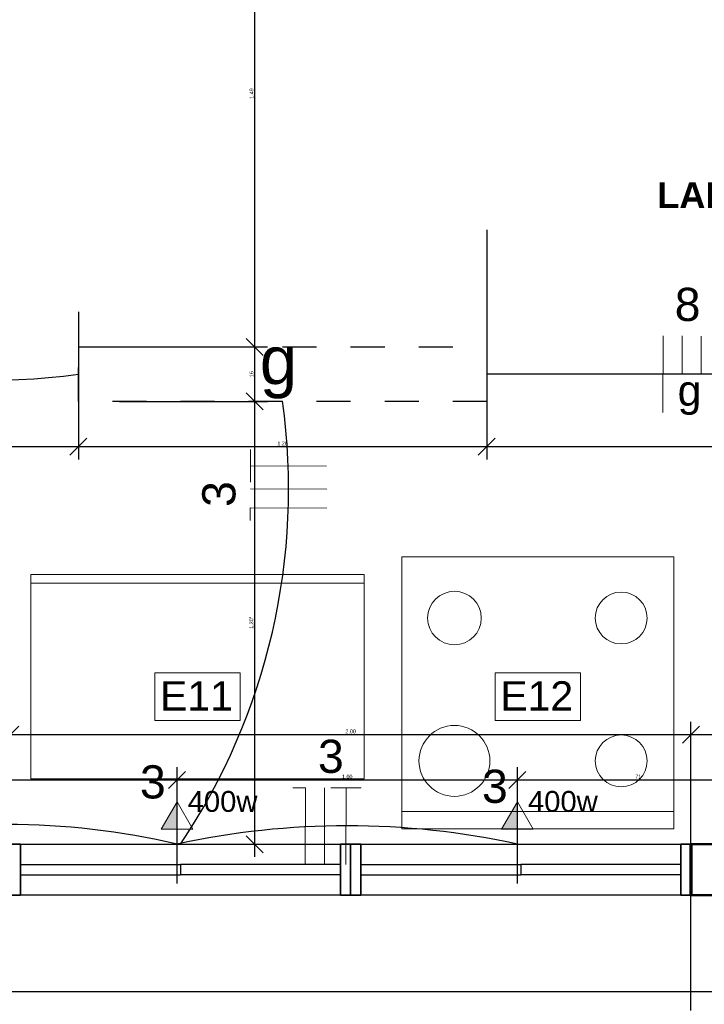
# Model space of a CAD drawing. Header units: metres. Extents: x -69 to 570, y -81 to 66.
# Tile 4 of 33: x -9.36 to -7.35, y -8.44 to -5.54. Entities that reach past the tile are written whole.
import ezdxf

# ---------------------------------------------------------------- set-up
doc = ezdxf.new("R2010")
doc.units = ezdxf.units.M
doc.linetypes.add('_Traço Ponto', pattern=[0.015, 0.01, -0.0025, 0, -0.0025])
for name, color, linetype, lineweight in [('A-ANNO-DIMS', 211, 'Continuous', 9), ('A-ANNO-NOTE', 3, 'Continuous', 9), ('A-DETL', 90, 'Continuous', 25), ('A-GLAZ', 151, 'Continuous', 25), ('A-WALL', 113, 'Continuous', 25), ('EL-Condutos', 1, 'Continuous', 30), ('EL-Fios', 251, 'Continuous', 20), ('EL-Textos fios', 7, 'Continuous', 20), ('EL-Textos pontos', 5, 'Continuous', 20), ('G-ANNO-TEXT', 231, 'Continuous', 9), ('HACH', 251, 'Continuous', 5)]:
    doc.layers.add(name, color=color, linetype=linetype, lineweight=lineweight)
doc.styles.add('Arial', font='arial.ttf', dxfattribs={"height": 0.049177})
doc.styles.add('Arial_1', font='arial.ttf', dxfattribs={"height": 0.061471})
doc.styles.add('Arial_5', font='arial.ttf', dxfattribs={"height": 0.036882})
doc.styles.add('Arial_6', font='arial.ttf', dxfattribs={"height": 0.086059})
doc.styles.add('Arial_B', font='arialbd.ttf', dxfattribs={"height": 0.076107})
doc.dimstyles.new('Diagonal_-_1_50mm_Arial', dxfattribs={"dimscale": 0.3048, "dimtxt": 0.0375, "dimasz": 0.164042, "dimexe": 0.123031, "dimexo": 0.0625, "dimgap": 0.012303, "dimtad": 1, "dimrnd": 0.001, "dimzin": 0, "dimdsep": 46, "dimtxsty": 'Arial_5', "dimblk1": 'OBLIQUE', "dimblk2": 'OBLIQUE', "dimsah": 1, "dimcen": 0.09, "dimdle": 0.123031, "dimazin": 0, "dimtfac": 1, "dimtdec": 4, "dimtix": 1, "dimtmove": 0, "dimatfit": 3, "dimfxl": 0.246063, "dimfxlon": 1, "dimtvp": 1, "dimtolj": 1, "dimtzin": 0, "dimarcsym": 2})
doc.dimstyles.new('Diagonal_-_1_50mm_Arial_1', dxfattribs={"dimscale": 0.3048, "dimtxt": 0.0375, "dimasz": 0.164042, "dimexe": 0.123031, "dimexo": 0.0625, "dimgap": 0.012303, "dimtad": 1, "dimdec": 1, "dimlfac": 100, "dimrnd": 0.1, "dimdsep": 46, "dimtxsty": 'Arial_5', "dimblk1": 'OBLIQUE', "dimblk2": 'OBLIQUE', "dimsah": 1, "dimcen": 0.09, "dimdle": 0.123031, "dimazin": 0, "dimtfac": 1, "dimtdec": 4, "dimtix": 1, "dimtmove": 0, "dimatfit": 3, "dimfxl": 0.246063, "dimfxlon": 1, "dimtvp": 1, "dimtolj": 1, "dimtzin": 0, "dimarcsym": 2})
doc.dimstyles.new('Diagonal_-_1_50mm_Arial_4', dxfattribs={"dimscale": 0.3048, "dimtxt": 0.0375, "dimasz": 0.164042, "dimexe": 0.123031, "dimexo": 0.0625, "dimgap": 0.012303, "dimtad": 1, "dimrnd": 0.001, "dimzin": 0, "dimdsep": 46, "dimtxsty": 'Arial_5', "dimblk1": 'OBLIQUE', "dimblk2": 'OBLIQUE', "dimsah": 1, "dimcen": 0.09, "dimdle": 0.123031, "dimazin": 0, "dimtfac": 1, "dimtdec": 4, "dimtix": 1, "dimtmove": 0, "dimatfit": 3, "dimfxl": 0.246063, "dimfxlon": 1, "dimtvp": 1, "dimtolj": 1, "dimtzin": 0, "dimarcsym": 2})

# ---------------------------------------------------------------- blocks, each defined once
blk = doc.blocks.new('Simbolos ok - Tomada Média-4435890-PLANTA BAIXA LAYOUT')
at = {"layer": 'A-ANNO-NOTE'}
blk.add_hatch(color=256, dxfattribs=at).paths.add_polyline_path([(0, 0.00178), (-0.00186, 0.00178), (0, 0.005)], flags=0)
for p, q in [((0, 0.005), (-0.00186, 0.00178)), ((0, 0.005), (-0.00186, 0.00178)), ((0, 0.005), (0.00186, 0.00178)), ((0, 0.00178), (0, 0.005)), ((0.00186, 0.00178), (-0.00186, 0.00178)), ((-0.00186, 0.00178), (0, 0.00178)), ((0, 0.00178), (0, 0))]:
    blk.add_line(p, q, dxfattribs=at)
blk = doc.blocks.new('_Oblique')
at = {"color": 0, "linetype": 'ByBlock', "lineweight": -2}
blk.add_line((-0.5, -0.5), (0.5, 0.5), dxfattribs=at)

msp = doc.modelspace()

# ---------------------------------------------------------------- linework, layer by layer
at = {"layer": 'A-DETL', "linetype": '_Traço Ponto', "lineweight": 30}
for p, q in [((-9.1924, -6.5051), (-7.9924, -6.5051)), ((-9.1924, -6.6651), (-9.1924, -6.5051)), ((-7.9924, -6.5051), (-7.9924, -6.6651)), ((-7.9924, -6.6651), (-9.1924, -6.6651))]:
    msp.add_line(p, q, dxfattribs=at)
at = {"layer": 'A-GLAZ', "color": 251, "lineweight": 35}
for p, q in [((-9.3924, -7.9671), (-9.3624, -7.9671)), ((-9.3624, -7.9671), (-9.3624, -8.1171)), ((-8.4224, -7.9671), (-8.3924, -7.9671)), ((-8.4224, -8.1171), (-8.4224, -7.9671)), ((-8.3924, -7.9671), (-8.3924, -8.1171)), ((-8.3924, -7.9671), (-8.3624, -7.9671)), ((-8.3924, -8.1171), (-8.3924, -7.9671)), ((-8.3624, -7.9671), (-8.3624, -8.1171)), ((-7.4224, -7.9671), (-7.3924, -7.9671)), ((-7.4224, -8.1171), (-7.4224, -7.9671)), ((-9.3624, -8.1171), (-9.3924, -8.1171)), ((-8.3924, -8.1171), (-8.4224, -8.1171)), ((-8.3624, -8.1171), (-8.3924, -8.1171)), ((-7.3924, -8.1171), (-7.4224, -8.1171))]:
    msp.add_line(p, q, dxfattribs=at)
at = {"layer": 'A-GLAZ', "color": 251}
for p, q in [((-9.3624, -7.9671), (-8.4224, -7.9671)), ((-8.3624, -7.9671), (-7.4224, -7.9671)), ((-9.3624, -8.0271), (-9.3624, -8.0571)), ((-9.3624, -8.0271), (-8.8924, -8.0271)), ((-8.8924, -8.0271), (-8.8924, -8.0571)), ((-8.4224, -8.0271), (-8.8924, -8.0271)), ((-8.8924, -8.0271), (-8.8924, -8.0571)), ((-8.4224, -8.0271), (-8.4224, -8.0571)), ((-8.3624, -8.0271), (-8.3624, -8.0571)), ((-8.3624, -8.0271), (-7.8924, -8.0271)), ((-7.8924, -8.0271), (-7.8924, -8.0571)), ((-7.4224, -8.0271), (-7.8924, -8.0271)), ((-7.8924, -8.0271), (-7.8924, -8.0571)), ((-7.4224, -8.0271), (-7.4224, -8.0571)), ((-9.3624, -8.0571), (-8.8924, -8.0571)), ((-8.4224, -8.0571), (-8.8924, -8.0571)), ((-8.3624, -8.0571), (-7.8924, -8.0571)), ((-7.4224, -8.0571), (-7.8924, -8.0571)), ((-8.4224, -8.1171), (-9.3624, -8.1171)), ((-7.4224, -8.1171), (-8.3624, -8.1171))]:
    msp.add_line(p, q, dxfattribs=at)
at = {"layer": 'A-GLAZ', "color": 251, "lineweight": 50}
msp.add_line((-7.3924, -7.9671), (-7.3924, -8.1171), dxfattribs=at)
at = {"layer": 'A-WALL', "color": 251, "lineweight": 50}
for p, q in [((-7.1924, -7.9671), (-7.3924, -7.9671)), ((-7.3924, -8.1171), (-4.7324, -8.1171))]:
    msp.add_line(p, q, dxfattribs=at)
at = {"layer": 'A-WALL', "color": 251, "lineweight": 70}
msp.add_line((-7.3924, -7.9671), (-7.3924, -8.1171), dxfattribs=at)
at = {"layer": 'EL-Condutos'}
msp.add_line((-5.8924, -6.5851), (-7.9924, -6.5851), dxfattribs=at)
for centre, radius, start, end in [((-9.4289, -4.9477), 1.6544, 229.997, 278.2201), ((-10.4503, -6.9225), 1.8757, 326.1593, 7.8899), ((-9.4024, -10.0861), 2.1772, 76.7235, 103.2765), ((-8.4024, -10.2389), 2.3262, 77.5878, 102.4122)]:
    msp.add_arc(centre, radius, start, end, dxfattribs=at)
at = {"layer": 'EL-Fios', "color": 5}
for p, q in [((-7.4754, -6.6976), (-7.4744, -6.4726)), ((-7.4187, -6.5851), (-7.4182, -6.4728)), ((-7.3624, -6.5853), (-7.362, -6.473)), ((-8.6869, -6.8549), (-8.6867, -6.8068)), ((-8.6871, -6.903), (-8.6869, -6.8549)), ((-8.4631, -6.8553), (-8.6869, -6.8549)), ((-8.4621, -6.923), (-8.6871, -6.9221)), ((-8.6875, -7.0158), (-8.6873, -6.9783)), ((-8.4624, -6.9793), (-8.6873, -6.9783)), ((-8.5625, -7.8008), (-8.525, -7.8009)), ((-8.526, -8.0259), (-8.525, -7.8009)), ((-8.4697, -8.0262), (-8.4688, -7.8011)), ((-8.4505, -7.8012), (-8.4059, -7.8014)), ((-8.4068, -8.0264), (-8.4059, -7.8014)), ((-8.4059, -7.8014), (-8.3612, -7.8015))]:
    msp.add_line(p, q, dxfattribs=at)
at = {"layer": 'HACH', "color": 253}
for p, q in [((-8.2424, -7.1221), (-7.4424, -7.1221)), ((-8.2424, -7.9221), (-8.2424, -7.1221)), ((-7.4424, -7.1221), (-7.4424, -7.9221)), ((-9.3324, -7.1744), (-8.3524, -7.1744)), ((-9.3324, -7.7744), (-9.3324, -7.1744)), ((-8.3524, -7.1744), (-8.3524, -7.7744)), ((-8.3524, -7.1998), (-9.3324, -7.1998)), ((-8.9674, -7.463), (-8.7174, -7.463)), ((-8.9674, -7.603), (-8.9674, -7.463)), ((-8.7174, -7.463), (-8.7174, -7.603)), ((-7.9674, -7.463), (-7.7174, -7.463)), ((-7.9674, -7.603), (-7.9674, -7.463)), ((-7.7174, -7.463), (-7.7174, -7.603)), ((-8.7174, -7.603), (-8.9674, -7.603)), ((-7.7174, -7.603), (-7.9674, -7.603)), ((-8.3524, -7.7744), (-9.3324, -7.7744)), ((-8.2424, -7.8713), (-7.4424, -7.8713)), ((-7.4424, -7.9221), (-8.2424, -7.9221))]:
    msp.add_line(p, q, dxfattribs=at)
for centre, radius, start, end in [((-8.0874, -7.3021), 0.0788, 360, 180), ((-7.5974, -7.3021), 0.0762, 360, 180), ((-8.0874, -7.3021), 0.0788, 180, 360), ((-7.5974, -7.3021), 0.0762, 180, 360), ((-8.0874, -7.7221), 0.1042, 360, 180), ((-7.5974, -7.7221), 0.0762, 360, 180), ((-8.0874, -7.7221), 0.1042, 180, 0), ((-7.5974, -7.7221), 0.0762, 180, 360)]:
    msp.add_arc(centre, radius, start, end, dxfattribs=at)

# ---------------------------------------------------------------- block references
at = {"layer": 'A-ANNO-NOTE', "xscale": 25, "yscale": 25, "zscale": 25}
for p in [(-8.9024, -7.9671), (-7.9024, -7.9671)]:
    msp.add_blockref('Simbolos ok - Tomada Média-4435890-PLANTA BAIXA LAYOUT', p, dxfattribs=at)

# ---------------------------------------------------------------- texts
at = {"layer": 'A-ANNO-NOTE', "char_height": 0.06147, "width": 0.24225, "attachment_point": 2, "line_spacing_factor": 0.938532, "style": 'Arial_1'}
for insert in [(-8.7688, -7.8105), (-7.7688, -7.8105)]:
    msp.add_mtext('400w', dxfattribs=dict(at, insert=insert))
at = {"layer": 'EL-Textos fios', "color": 5, "attachment_point": 8, "line_spacing_factor": 0.798, "style": 'Arial'}
for s, insert, char_height, width, rotation in [('8', (-7.4024, -6.4301), 0.0975, 0.117, 359.7588), ('g', (-7.3968, -6.7054), 0.09, 0.324, 359.7588), ('3', (-8.7296, -6.9377), 0.0975, 0.117, 89.7588), ('3', (-8.4507, -7.7587), 0.0975, 0.117, 359.7588)]:
    msp.add_mtext(s, dxfattribs=dict(at, insert=insert, char_height=char_height, width=width, rotation=rotation))
at = {"layer": 'EL-Textos fios', "color": 3, "char_height": 0.0975, "width": 0.117, "attachment_point": 8, "rotation": 359.7588, "line_spacing_factor": 0.798, "style": 'Arial'}
for insert in [(-8.9738, -7.8339), (-7.9688, -7.8468)]:
    msp.add_mtext('3', dxfattribs=dict(at, insert=insert))
at = {"layer": 'EL-Textos pontos', "color": 3, "insert": (-8.5496, -6.6576), "char_height": 0.1412, "width": 0.16944, "attachment_point": 9, "line_spacing_factor": 0.798, "style": 'Arial'}
msp.add_mtext('g', dxfattribs=at)
at = {"layer": 'G-ANNO-TEXT', "color": 7, "style": 'Arial_B'}
msp.add_text('LABORATÓRIO 01', height=0.076107, dxfattribs=at).set_placement((-7.4916, -6.097))
at = {"layer": 'HACH', "color": 253, "style": 'Arial_6'}
for s, p in [('E11', (-8.9524, -7.574)), ('E12', (-7.9524, -7.574))]:
    msp.add_text(s, height=0.08606, dxfattribs=at).set_placement(p)

# ---------------------------------------------------------------- dimensions: what is measured, and where the dimension line sits
at = {"layer": 'A-ANNO-DIMS'}
for base, p1, p2, dimstyle, override in [((-8.6744, -5.0151), (-8.7494, -6.5051), (-8.7494, -5.0151), 'Diagonal_-_1_50mm_Arial', {"dimpost": '<>', "dimfxl": 1.49}), ((-8.6744, -6.5051), (-8.7494, -6.6651), (-8.7494, -6.5051), 'Diagonal_-_1_50mm_Arial_1', {"dimpost": '<>', "dimfxl": 0.16})]:
    msp.add_linear_dim(base=base, p1=p1, p2=p2, angle=90, dimstyle=dimstyle, override=override, dxfattribs=at).render()
msp.add_linear_dim(base=(-8.6744, -6.6651), p1=(-8.7494, -7.9671), p2=(-8.7494, -6.6651), angle=90, text='\\A1;1,30\\Q;{\\A1;{\\H0.5x;\\S2^ ;}}', dimstyle='Diagonal_-_1_50mm_Arial', override={"dimpost": '<>', "dimfxl": 1.301996}, dxfattribs=at).render()
for base, p1, p2, dimstyle, override in [((-9.1924, -6.7983), (-10.4924, -6.7233), (-9.1924, -6.7233), 'Diagonal_-_1_50mm_Arial', {"dimpost": '<>', "dimfxl": 1.3}), ((-7.9924, -6.7983), (-9.1924, -6.7233), (-7.9924, -6.7233), 'Diagonal_-_1_50mm_Arial', {"dimpost": '<>', "dimfxl": 1.2}), ((-7.3924, -7.6447), (-9.3924, -7.5697), (-7.3924, -7.7197), 'Diagonal_-_1_50mm_Arial', {"dimpost": '<>', "dimfxl": 2.005617}), ((-4.7324, -7.6447), (-7.3924, -7.7197), (-4.7324, -7.7197), 'Diagonal_-_1_50mm_Arial', {"dimpost": '<>', "dimfxl": 2.66}), ((-8.9024, -7.7778), (-9.9024, -7.8528), (-8.9024, -7.8528), 'Diagonal_-_1_50mm_Arial', {"dimpost": '<>', "dimfxl": 1}), ((-7.9024, -7.7778), (-8.9024, -7.8528), (-7.9024, -7.8528), 'Diagonal_-_1_50mm_Arial', {"dimpost": '<>', "dimfxl": 1}), ((-7.1924, -7.7778), (-7.9024, -7.8528), (-7.1924, -7.8528), 'Diagonal_-_1_50mm_Arial_1', {"dimpost": '<>', "dimfxl": 0.71}), ((-3.3924, -8.4002), (-10.4924, -8.3252), (-3.3924, -8.3252), 'Diagonal_-_1_50mm_Arial', {"dimpost": '<>', "dimfxl": 7.1})]:
    msp.add_linear_dim(base=base, p1=p1, p2=p2, dimstyle=dimstyle, override=override, dxfattribs=at).render()
msp.add_linear_dim(base=(-5.9004, -6.7983), p1=(-7.9924, -6.7233), p2=(-5.9004, -6.7233), text='\\A1;2,09\\Q;{\\A1;{\\H0.5x;\\S2^ ;}}', dimstyle='Diagonal_-_1_50mm_Arial_4', override={"dimpost": '<>', "dimfxl": 2.092014}, dxfattribs=at).render()

doc.saveas('drawing.dxf')
